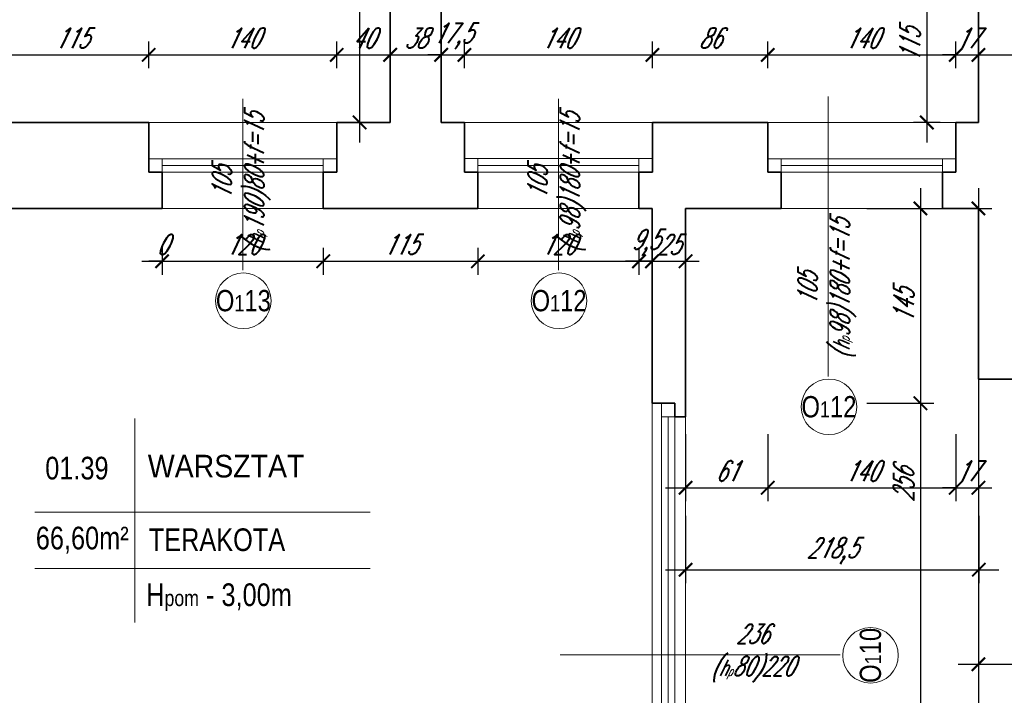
# Model space of a CAD drawing. Header units: millimetres. Extents: x 402 to 79005, y -7782 to 89952.
# Tile 224 of 256: x 23398 to 24131, y 38153 to 38656. Entities that reach past the tile are written whole.
import ezdxf

# ---------------------------------------------------------------- set-up
doc = ezdxf.new("R2010")
doc.units = ezdxf.units.MM
doc.header["$LTSCALE"] = 10
doc.layers.get('0').update_dxf_attribs({"lineweight": 0})
doc.layers.get('Defpoints').update_dxf_attribs({"color": 253})
for name, color, linetype, lineweight in [('01 parter - ściany', 253, 'Continuous', 35), ('03-01_okna', 253, 'Continuous', 15), ('04-1_widok', 253, 'Continuous', 5), ('05-01_wymiary', 253, 'Continuous', 5), ('05-03_opis', 253, 'Continuous', 5)]:
    doc.layers.add(name, color=color, linetype=linetype, lineweight=lineweight)
doc.styles.add('ariel', font='ARIAL.TTF', dxfattribs={"width": 0.8})
doc.styles.add('ariel_wym', font='simplex.shx', dxfattribs={"width": 0.65, "oblique": 25})
doc.dimstyles.new('ariel 50', dxfattribs={"dimtxt": 15, "dimasz": 10, "dimexe": 10, "dimexo": 0, "dimgap": 5, "dimtad": 1, "dimdec": 1, "dimrnd": 0.5, "dimtxsty": 'ariel_wym', "dimblk": 'ARCHTICK', "dimcen": 2.5, "dimdle": 15, "dimazin": 0, "dimtfac": 1, "dimtdec": 1, "dimtix": 1, "dimtmove": 0, "dimatfit": 3, "dimldrblk": 'DOT', "dimfxl": 0, "dimarcsym": 0})
doc.dimstyles.new('ariel 50 wnętrze', dxfattribs={"dimtxt": 15, "dimasz": 10, "dimexe": 10, "dimexo": 0, "dimgap": 5, "dimtad": 1, "dimdec": 1, "dimrnd": 0.5, "dimtxsty": 'ariel_wym', "dimblk": 'ARCHTICK', "dimcen": 2.5, "dimdle": 15, "dimazin": 0, "dimtfac": 1, "dimtdec": 1, "dimtix": 1, "dimtmove": 0, "dimatfit": 3, "dimldrblk": 'DOT', "dimfxl": 0, "dimarcsym": 0})

# ---------------------------------------------------------------- blocks, each defined once
blk = doc.blocks.new('_ArchTick')
at = {"color": 0, "linetype": 'ByBlock', "const_width": 0.15}
blk.add_lwpolyline([(-0.5, -0.5), (0.5, 0.5)], dxfattribs=at)
blk = doc.blocks.new('*D191')
at = {"layer": '05-01_wymiary', "color": 0, "lineweight": -2}
for p, q in [((24068.53, 38530.05), (24068.53, 38355.01)), ((24028.53, 38515.05), (24078.53, 38515.05)), ((24028.53, 38370.01), (24078.53, 38370.01))]:
    blk.add_line(p, q, dxfattribs=at)
at = {"layer": 'Defpoints', "color": 0}
for p in [(23893.65, 38515.05), (23868.65, 38370.01), (24068.53, 38370.01)]:
    blk.add_point(p, dxfattribs=at)
at = {"layer": '05-01_wymiary', "color": 0, "lineweight": -2, "xscale": 10, "yscale": 10, "zscale": 10}
for p, rotation in [((24068.53, 38515.05), 90), ((24068.53, 38370.01), 270)]:
    blk.add_blockref('_ArchTick', p, dxfattribs=dict(at, rotation=rotation))
at = {"layer": '05-01_wymiary', "color": 0, "insert": (24056.03, 38442.53), "char_height": 15, "attachment_point": 5, "rotation": 90, "style": 'ariel_wym'}
blk.add_mtext('145', dxfattribs=at)
blk = doc.blocks.new('_Dot')
at = {"color": 0, "linetype": 'ByBlock', "lineweight": -2}
blk.add_line((-0.5, 0), (-1, 0), dxfattribs=at)
at = {"color": 0, "linetype": 'ByBlock', "const_width": 0.5}
blk.add_lwpolyline([(-0.25, 0, 1), (0.25, 0, 1)], format="xyb", close=True, dxfattribs=at)
blk = doc.blocks.new('*D192')
at = {"layer": '05-01_wymiary', "color": 0, "lineweight": -2}
for p, q in [((24068.53, 38385.01), (24068.53, 38099.11)), ((24028.53, 38370.01), (24078.53, 38370.01)), ((24028.53, 38114.11), (24078.53, 38114.11))]:
    blk.add_line(p, q, dxfattribs=at)
at = {"layer": 'Defpoints', "color": 0}
for p in [(23868.65, 38370.01), (23868.68, 38114.11), (24068.53, 38114.11)]:
    blk.add_point(p, dxfattribs=at)
at = {"layer": '05-01_wymiary', "color": 0, "lineweight": -2, "xscale": 10, "yscale": 10, "zscale": 10}
for p, rotation in [((24068.53, 38370.01), 90), ((24068.53, 38114.11), 270)]:
    blk.add_blockref('_ArchTick', p, dxfattribs=dict(at, rotation=rotation))
at = {"layer": '05-01_wymiary', "color": 0, "insert": (24056.03, 38309.23), "char_height": 15, "attachment_point": 5, "rotation": 90, "style": 'ariel_wym'}
blk.add_mtext('256', dxfattribs=at)
blk = doc.blocks.new('*D199')
at = {"layer": '05-01_wymiary', "color": 0, "lineweight": -2}
for p, q in [((24111.69, 38530.05), (24111.69, 37731.34)), ((24071.69, 38515.05), (24121.69, 38515.05)), ((24071.69, 37746.34), (24121.69, 37746.34))]:
    blk.add_line(p, q, dxfattribs=at)
at = {"layer": 'Defpoints', "color": 0}
for p in [(23873.33, 38515.05), (23873.33, 37746.34), (24111.69, 37746.34)]:
    blk.add_point(p, dxfattribs=at)
at = {"layer": '05-01_wymiary', "color": 0, "lineweight": -2, "xscale": 10, "yscale": 10, "zscale": 10}
for p, rotation in [((24111.69, 38515.05), 90), ((24111.69, 37746.34), 270)]:
    blk.add_blockref('_ArchTick', p, dxfattribs=dict(at, rotation=rotation))
at = {"layer": '05-01_wymiary', "color": 0, "insert": (24097.76, 37969.82), "char_height": 15, "attachment_point": 5, "rotation": 90, "style": 'ariel_wym'}
blk.add_mtext('768,5', dxfattribs=at)
blk = doc.blocks.new('*D202')
at = {"layer": '05-01_wymiary', "color": 0, "lineweight": -2}
for p, q in [((24111.69, 38215.76), (24111.69, 38165.76)), ((24237.83, 38215.76), (24237.83, 38165.76)), ((24096.69, 38175.76), (24252.83, 38175.76))]:
    blk.add_line(p, q, dxfattribs=at)
at = {"layer": 'Defpoints', "color": 0}
for p in [(24237.83, 38438.91), (24111.69, 38387.89), (24237.83, 38175.76)]:
    blk.add_point(p, dxfattribs=at)
at = {"layer": '05-01_wymiary', "color": 0, "lineweight": -2, "xscale": 10, "yscale": 10, "zscale": 10, "rotation": 180}
blk.add_blockref('_ArchTick', (24111.69, 38175.76), dxfattribs=at)
at = {"layer": '05-01_wymiary', "color": 0, "lineweight": -2, "xscale": 10, "yscale": 10, "zscale": 10}
blk.add_blockref('_ArchTick', (24237.83, 38175.76), dxfattribs=at)
at = {"layer": '05-01_wymiary', "color": 0, "insert": (24174.76, 38188.26), "char_height": 15, "attachment_point": 5, "style": 'ariel_wym'}
blk.add_mtext('126', dxfattribs=at)
blk = doc.blocks.new('*D661')
at = {"layer": '05-01_wymiary', "color": 0, "lineweight": -2}
for p, q in [((24111.69, 38165.76), (24111.69, 38115.76)), ((24175.83, 38165.76), (24175.83, 38115.76)), ((24096.69, 38125.76), (24190.83, 38125.76))]:
    blk.add_line(p, q, dxfattribs=at)
at = {"layer": 'Defpoints', "color": 0}
for p in [(24175.83, 38438.91), (24111.69, 38387.89), (24175.83, 38125.76)]:
    blk.add_point(p, dxfattribs=at)
at = {"layer": '05-01_wymiary', "color": 0, "lineweight": -2, "xscale": 10, "yscale": 10, "zscale": 10, "rotation": 180}
blk.add_blockref('_ArchTick', (24111.69, 38125.76), dxfattribs=at)
at = {"layer": '05-01_wymiary', "color": 0, "lineweight": -2, "xscale": 10, "yscale": 10, "zscale": 10}
blk.add_blockref('_ArchTick', (24175.83, 38125.76), dxfattribs=at)
at = {"layer": '05-01_wymiary', "color": 0, "insert": (24143.76, 38138.26), "char_height": 15, "attachment_point": 5, "style": 'ariel_wym'}
blk.add_mtext('64', dxfattribs=at)
blk = doc.blocks.new('*D667')
at = {"layer": '05-01_wymiary', "color": 0, "lineweight": -2}
for p, q in [((24111.69, 38115.76), (24111.69, 38065.76)), ((25741.83, 38115.76), (25741.83, 38065.76)), ((25756.83, 38075.76), (24096.69, 38075.76))]:
    blk.add_line(p, q, dxfattribs=at)
at = {"layer": 'Defpoints', "color": 0}
for p in [(24111.69, 38388.04), (25741.83, 38388.04), (24111.69, 38075.76)]:
    blk.add_point(p, dxfattribs=at)
at = {"layer": '05-01_wymiary', "color": 0, "lineweight": -2, "xscale": 10, "yscale": 10, "zscale": 10, "rotation": 180}
blk.add_blockref('_ArchTick', (24111.69, 38075.76), dxfattribs=at)
at = {"layer": '05-01_wymiary', "color": 0, "lineweight": -2, "xscale": 10, "yscale": 10, "zscale": 10}
blk.add_blockref('_ArchTick', (25741.83, 38075.76), dxfattribs=at)
at = {"layer": '05-01_wymiary', "color": 0, "insert": (24926.76, 38088.26), "char_height": 15, "attachment_point": 5, "style": 'ariel_wym'}
blk.add_mtext('1630', dxfattribs=at)
blk = doc.blocks.new('*D682')
at = {"layer": '05-01_wymiary', "color": 0, "lineweight": -2}
for p, q in [((23893.65, 38347.12), (23893.65, 38297.12)), ((23954.83, 38347.12), (23954.83, 38297.12)), ((23878.65, 38307.12), (23969.83, 38307.12))]:
    blk.add_line(p, q, dxfattribs=at)
at = {"layer": 'Defpoints', "color": 0}
for p in [(23954.83, 38579.06), (23893.65, 38515.05), (23954.83, 38307.12)]:
    blk.add_point(p, dxfattribs=at)
at = {"layer": '05-01_wymiary', "color": 0, "lineweight": -2, "xscale": 10, "yscale": 10, "zscale": 10, "rotation": 180}
blk.add_blockref('_ArchTick', (23893.65, 38307.12), dxfattribs=at)
at = {"layer": '05-01_wymiary', "color": 0, "lineweight": -2, "xscale": 10, "yscale": 10, "zscale": 10}
blk.add_blockref('_ArchTick', (23954.83, 38307.12), dxfattribs=at)
at = {"layer": '05-01_wymiary', "color": 0, "insert": (23924.24, 38319.62), "char_height": 15, "attachment_point": 5, "style": 'ariel_wym'}
blk.add_mtext('61', dxfattribs=at)
blk = doc.blocks.new('*D683')
at = {"layer": '05-01_wymiary', "color": 0, "lineweight": -2}
for p, q in [((23954.83, 38347.12), (23954.83, 38297.12)), ((24094.83, 38347.12), (24094.83, 38297.12)), ((23939.83, 38307.12), (24109.83, 38307.12))]:
    blk.add_line(p, q, dxfattribs=at)
at = {"layer": 'Defpoints', "color": 0}
for p in [(23954.83, 38579.06), (24094.83, 38579.05), (24094.83, 38307.12)]:
    blk.add_point(p, dxfattribs=at)
at = {"layer": '05-01_wymiary', "color": 0, "lineweight": -2, "xscale": 10, "yscale": 10, "zscale": 10, "rotation": 180}
blk.add_blockref('_ArchTick', (23954.83, 38307.12), dxfattribs=at)
at = {"layer": '05-01_wymiary', "color": 0, "lineweight": -2, "xscale": 10, "yscale": 10, "zscale": 10}
blk.add_blockref('_ArchTick', (24094.83, 38307.12), dxfattribs=at)
at = {"layer": '05-01_wymiary', "color": 0, "insert": (24024.83, 38319.62), "char_height": 15, "attachment_point": 5, "style": 'ariel_wym'}
blk.add_mtext('140', dxfattribs=at)
blk = doc.blocks.new('*D684')
at = {"layer": '05-01_wymiary', "color": 0, "lineweight": -2}
for p, q in [((24094.83, 38347.12), (24094.83, 38297.12)), ((24111.69, 38347.12), (24111.69, 38297.12)), ((24094.83, 38307.12), (24084.83, 38307.12)), ((24094.83, 38307.12), (24111.69, 38307.12)), ((24111.69, 38307.12), (24121.69, 38307.12))]:
    blk.add_line(p, q, dxfattribs=at)
at = {"layer": 'Defpoints', "color": 0}
for p in [(24094.83, 38579.05), (24111.69, 38388.04), (24111.69, 38307.12)]:
    blk.add_point(p, dxfattribs=at)
at = {"layer": '05-01_wymiary', "color": 0, "lineweight": -2, "xscale": 10, "yscale": 10, "zscale": 10}
blk.add_blockref('_ArchTick', (24094.83, 38307.12), dxfattribs=at)
at = {"layer": '05-01_wymiary', "color": 0, "lineweight": -2, "xscale": 10, "yscale": 10, "zscale": 10, "rotation": 180}
blk.add_blockref('_ArchTick', (24111.69, 38307.12), dxfattribs=at)
at = {"layer": '05-01_wymiary', "color": 0, "insert": (24103.26, 38319.62), "char_height": 15, "attachment_point": 5, "style": 'ariel_wym'}
blk.add_mtext('17', dxfattribs=at)
blk = doc.blocks.new('*D685')
at = {"layer": '05-01_wymiary', "color": 0, "lineweight": -2}
for p, q in [((23893.65, 38286.15), (23893.65, 38236.15)), ((24112.01, 38286.15), (24112.01, 38236.15)), ((23878.65, 38246.15), (24127.01, 38246.15))]:
    blk.add_line(p, q, dxfattribs=at)
at = {"layer": 'Defpoints', "color": 0}
for p in [(23893.65, 38515.05), (24112.01, 38510.05), (24112.01, 38246.15)]:
    blk.add_point(p, dxfattribs=at)
at = {"layer": '05-01_wymiary', "color": 0, "lineweight": -2, "xscale": 10, "yscale": 10, "zscale": 10, "rotation": 180}
blk.add_blockref('_ArchTick', (23893.65, 38246.15), dxfattribs=at)
at = {"layer": '05-01_wymiary', "color": 0, "lineweight": -2, "xscale": 10, "yscale": 10, "zscale": 10}
blk.add_blockref('_ArchTick', (24112.01, 38246.15), dxfattribs=at)
at = {"layer": '05-01_wymiary', "color": 0, "insert": (24002.83, 38260.08), "char_height": 15, "attachment_point": 5, "style": 'ariel_wym'}
blk.add_mtext('218,5', dxfattribs=at)
blk = doc.blocks.new('*D725')
at = {"layer": '05-01_wymiary', "color": 0, "lineweight": -2}
for p, q in [((24073.24, 38708.91), (24073.24, 38564.05)), ((24083.24, 38693.91), (24063.24, 38693.91)), ((24083.24, 38579.05), (24063.24, 38579.05))]:
    blk.add_line(p, q, dxfattribs=at)
at = {"layer": 'Defpoints', "color": 0}
for p in [(24111.69, 38693.91), (24073.24, 38579.05), (24111.69, 38579.05)]:
    blk.add_point(p, dxfattribs=at)
at = {"layer": '05-01_wymiary', "color": 0, "lineweight": -2, "xscale": 10, "yscale": 10, "zscale": 10}
for p, rotation in [((24073.24, 38693.91), 90), ((24073.24, 38579.05), 270)]:
    blk.add_blockref('_ArchTick', p, dxfattribs=dict(at, rotation=rotation))
at = {"layer": '05-01_wymiary', "color": 0, "insert": (24060.74, 38636.48), "char_height": 15, "attachment_point": 5, "rotation": 90, "style": 'ariel_wym'}
blk.add_mtext('115', dxfattribs=at)
blk = doc.blocks.new('*D780')
at = {"layer": '05-01_wymiary', "color": 0, "lineweight": -2}
for p, q in [((23650.93, 38954.05), (23650.93, 38564.07)), ((23660.93, 38939.05), (23640.93, 38939.05)), ((23660.93, 38579.07), (23640.93, 38579.07))]:
    blk.add_line(p, q, dxfattribs=at)
at = {"layer": 'Defpoints', "color": 0}
for p in [(23673.69, 38939.05), (23650.93, 38579.07), (23673.69, 38579.07)]:
    blk.add_point(p, dxfattribs=at)
at = {"layer": '05-01_wymiary', "color": 0, "lineweight": -2, "xscale": 10, "yscale": 10, "zscale": 10}
for p, rotation in [((23650.93, 38939.05), 90), ((23650.93, 38579.07), 270)]:
    blk.add_blockref('_ArchTick', p, dxfattribs=dict(at, rotation=rotation))
at = {"layer": '05-01_wymiary', "color": 0, "insert": (23638.43, 38759.06), "char_height": 15, "attachment_point": 5, "rotation": 90, "style": 'ariel_wym'}
blk.add_mtext('360', dxfattribs=at)
blk = doc.blocks.new('*D784')
at = {"layer": '05-01_wymiary', "color": 0, "lineweight": -2}
for p, q in [((23379.08, 38619.36), (23379.08, 38639.36)), ((23493.87, 38619.36), (23493.87, 38639.36)), ((23364.08, 38629.36), (23508.87, 38629.36))]:
    blk.add_line(p, q, dxfattribs=at)
at = {"layer": 'Defpoints', "color": 0}
for p in [(23493.87, 38629.36), (23379.08, 38579.09), (23493.87, 38579.09)]:
    blk.add_point(p, dxfattribs=at)
at = {"layer": '05-01_wymiary', "color": 0, "lineweight": -2, "xscale": 10, "yscale": 10, "zscale": 10, "rotation": 180}
blk.add_blockref('_ArchTick', (23379.08, 38629.36), dxfattribs=at)
at = {"layer": '05-01_wymiary', "color": 0, "lineweight": -2, "xscale": 10, "yscale": 10, "zscale": 10}
blk.add_blockref('_ArchTick', (23493.87, 38629.36), dxfattribs=at)
at = {"layer": '05-01_wymiary', "color": 0, "insert": (23436.48, 38641.86), "char_height": 15, "attachment_point": 5, "style": 'ariel_wym'}
blk.add_mtext('115', dxfattribs=at)
blk = doc.blocks.new('*D785')
at = {"layer": '05-01_wymiary', "color": 0, "lineweight": -2}
for p, q in [((23493.87, 38619.36), (23493.87, 38639.36)), ((23633.87, 38619.36), (23633.87, 38639.36)), ((23478.87, 38629.36), (23648.87, 38629.36))]:
    blk.add_line(p, q, dxfattribs=at)
at = {"layer": 'Defpoints', "color": 0}
for p in [(23633.87, 38629.36), (23493.87, 38579.09), (23633.87, 38579.07)]:
    blk.add_point(p, dxfattribs=at)
at = {"layer": '05-01_wymiary', "color": 0, "lineweight": -2, "xscale": 10, "yscale": 10, "zscale": 10, "rotation": 180}
blk.add_blockref('_ArchTick', (23493.87, 38629.36), dxfattribs=at)
at = {"layer": '05-01_wymiary', "color": 0, "lineweight": -2, "xscale": 10, "yscale": 10, "zscale": 10}
blk.add_blockref('_ArchTick', (23633.87, 38629.36), dxfattribs=at)
at = {"layer": '05-01_wymiary', "color": 0, "insert": (23563.87, 38641.86), "char_height": 15, "attachment_point": 5, "style": 'ariel_wym'}
blk.add_mtext('140', dxfattribs=at)
blk = doc.blocks.new('*D786')
at = {"layer": '05-01_wymiary', "color": 0, "lineweight": -2}
for p, q in [((23633.87, 38619.36), (23633.87, 38639.36)), ((23673.69, 38619.36), (23673.69, 38639.36)), ((23618.87, 38629.36), (23688.69, 38629.36))]:
    blk.add_line(p, q, dxfattribs=at)
at = {"layer": 'Defpoints', "color": 0}
for p in [(23673.69, 38629.36), (23633.87, 38579.07), (23673.69, 38579.05)]:
    blk.add_point(p, dxfattribs=at)
at = {"layer": '05-01_wymiary', "color": 0, "lineweight": -2, "xscale": 10, "yscale": 10, "zscale": 10, "rotation": 180}
blk.add_blockref('_ArchTick', (23633.87, 38629.36), dxfattribs=at)
at = {"layer": '05-01_wymiary', "color": 0, "lineweight": -2, "xscale": 10, "yscale": 10, "zscale": 10}
blk.add_blockref('_ArchTick', (23673.69, 38629.36), dxfattribs=at)
at = {"layer": '05-01_wymiary', "color": 0, "insert": (23653.78, 38641.86), "char_height": 15, "attachment_point": 5, "style": 'ariel_wym'}
blk.add_mtext('40', dxfattribs=at)
blk = doc.blocks.new('*D787')
at = {"layer": '05-01_wymiary', "color": 0, "lineweight": -2}
for p, q in [((23673.69, 38619.36), (23673.69, 38639.36)), ((23711.69, 38619.36), (23711.69, 38639.36)), ((23658.69, 38629.36), (23726.69, 38629.36))]:
    blk.add_line(p, q, dxfattribs=at)
at = {"layer": 'Defpoints', "color": 0}
for p in [(23711.69, 38629.36), (23673.69, 38579.05), (23711.69, 38579.05)]:
    blk.add_point(p, dxfattribs=at)
at = {"layer": '05-01_wymiary', "color": 0, "lineweight": -2, "xscale": 10, "yscale": 10, "zscale": 10, "rotation": 180}
blk.add_blockref('_ArchTick', (23673.69, 38629.36), dxfattribs=at)
at = {"layer": '05-01_wymiary', "color": 0, "lineweight": -2, "xscale": 10, "yscale": 10, "zscale": 10}
blk.add_blockref('_ArchTick', (23711.69, 38629.36), dxfattribs=at)
at = {"layer": '05-01_wymiary', "color": 0, "insert": (23692.69, 38641.86), "char_height": 15, "attachment_point": 5, "style": 'ariel_wym'}
blk.add_mtext('38', dxfattribs=at)
blk = doc.blocks.new('*D788')
at = {"layer": '05-01_wymiary', "color": 0, "lineweight": -2}
for p, q in [((23711.69, 38619.36), (23711.69, 38639.36)), ((23728.94, 38619.36), (23728.94, 38639.36)), ((23711.69, 38629.36), (23701.69, 38629.36)), ((23711.69, 38629.36), (23728.94, 38629.36)), ((23728.94, 38629.36), (23738.94, 38629.36))]:
    blk.add_line(p, q, dxfattribs=at)
at = {"layer": 'Defpoints', "color": 0}
for p in [(23728.94, 38629.36), (23711.69, 38579.05), (23728.94, 38579.05)]:
    blk.add_point(p, dxfattribs=at)
at = {"layer": '05-01_wymiary', "color": 0, "lineweight": -2, "xscale": 10, "yscale": 10, "zscale": 10}
blk.add_blockref('_ArchTick', (23711.69, 38629.36), dxfattribs=at)
at = {"layer": '05-01_wymiary', "color": 0, "lineweight": -2, "xscale": 10, "yscale": 10, "zscale": 10, "rotation": 180}
blk.add_blockref('_ArchTick', (23728.94, 38629.36), dxfattribs=at)
at = {"layer": '05-01_wymiary', "color": 0, "insert": (23720.31, 38643.29), "char_height": 15, "attachment_point": 5, "style": 'ariel_wym'}
blk.add_mtext('17,5', dxfattribs=at)
blk = doc.blocks.new('*D789')
at = {"layer": '05-01_wymiary', "color": 0, "lineweight": -2}
for p, q in [((23728.94, 38619.36), (23728.94, 38639.36)), ((23868.94, 38619.36), (23868.94, 38639.36)), ((23713.94, 38629.36), (23883.94, 38629.36))]:
    blk.add_line(p, q, dxfattribs=at)
at = {"layer": 'Defpoints', "color": 0}
for p in [(23868.94, 38629.36), (23728.94, 38579.05), (23868.94, 38579.05)]:
    blk.add_point(p, dxfattribs=at)
at = {"layer": '05-01_wymiary', "color": 0, "lineweight": -2, "xscale": 10, "yscale": 10, "zscale": 10, "rotation": 180}
blk.add_blockref('_ArchTick', (23728.94, 38629.36), dxfattribs=at)
at = {"layer": '05-01_wymiary', "color": 0, "lineweight": -2, "xscale": 10, "yscale": 10, "zscale": 10}
blk.add_blockref('_ArchTick', (23868.94, 38629.36), dxfattribs=at)
at = {"layer": '05-01_wymiary', "color": 0, "insert": (23798.94, 38641.86), "char_height": 15, "attachment_point": 5, "style": 'ariel_wym'}
blk.add_mtext('140', dxfattribs=at)
blk = doc.blocks.new('*D790')
at = {"layer": '05-01_wymiary', "color": 0, "lineweight": -2}
for p, q in [((23868.94, 38619.36), (23868.94, 38639.36)), ((23954.83, 38619.36), (23954.83, 38639.36)), ((23853.94, 38629.36), (23969.83, 38629.36))]:
    blk.add_line(p, q, dxfattribs=at)
at = {"layer": 'Defpoints', "color": 0}
for p in [(23954.83, 38629.36), (23868.94, 38579.05), (23954.83, 38579.05)]:
    blk.add_point(p, dxfattribs=at)
at = {"layer": '05-01_wymiary', "color": 0, "lineweight": -2, "xscale": 10, "yscale": 10, "zscale": 10, "rotation": 180}
blk.add_blockref('_ArchTick', (23868.94, 38629.36), dxfattribs=at)
at = {"layer": '05-01_wymiary', "color": 0, "lineweight": -2, "xscale": 10, "yscale": 10, "zscale": 10}
blk.add_blockref('_ArchTick', (23954.83, 38629.36), dxfattribs=at)
at = {"layer": '05-01_wymiary', "color": 0, "insert": (23911.89, 38641.86), "char_height": 15, "attachment_point": 5, "style": 'ariel_wym'}
blk.add_mtext('86', dxfattribs=at)
blk = doc.blocks.new('*D791')
at = {"layer": '05-01_wymiary', "color": 0, "lineweight": -2}
for p, q in [((23954.83, 38619.36), (23954.83, 38639.36)), ((24094.83, 38619.36), (24094.83, 38639.36)), ((23939.83, 38629.36), (24109.83, 38629.36))]:
    blk.add_line(p, q, dxfattribs=at)
at = {"layer": 'Defpoints', "color": 0}
for p in [(24094.83, 38629.36), (23954.83, 38579.05), (24094.83, 38579.05)]:
    blk.add_point(p, dxfattribs=at)
at = {"layer": '05-01_wymiary', "color": 0, "lineweight": -2, "xscale": 10, "yscale": 10, "zscale": 10, "rotation": 180}
blk.add_blockref('_ArchTick', (23954.83, 38629.36), dxfattribs=at)
at = {"layer": '05-01_wymiary', "color": 0, "lineweight": -2, "xscale": 10, "yscale": 10, "zscale": 10}
blk.add_blockref('_ArchTick', (24094.83, 38629.36), dxfattribs=at)
at = {"layer": '05-01_wymiary', "color": 0, "insert": (24024.83, 38641.86), "char_height": 15, "attachment_point": 5, "style": 'ariel_wym'}
blk.add_mtext('140', dxfattribs=at)
blk = doc.blocks.new('*D792')
at = {"layer": '05-01_wymiary', "color": 0, "lineweight": -2}
for p, q in [((24094.83, 38619.36), (24094.83, 38639.36)), ((24111.69, 38619.36), (24111.69, 38639.36)), ((24094.83, 38629.36), (24084.83, 38629.36)), ((24094.83, 38629.36), (24111.69, 38629.36)), ((24111.69, 38629.36), (24121.69, 38629.36))]:
    blk.add_line(p, q, dxfattribs=at)
at = {"layer": 'Defpoints', "color": 0}
for p in [(24111.69, 38629.36), (24094.83, 38579.05), (24111.69, 38579.05)]:
    blk.add_point(p, dxfattribs=at)
at = {"layer": '05-01_wymiary', "color": 0, "lineweight": -2, "xscale": 10, "yscale": 10, "zscale": 10}
blk.add_blockref('_ArchTick', (24094.83, 38629.36), dxfattribs=at)
at = {"layer": '05-01_wymiary', "color": 0, "lineweight": -2, "xscale": 10, "yscale": 10, "zscale": 10, "rotation": 180}
blk.add_blockref('_ArchTick', (24111.69, 38629.36), dxfattribs=at)
at = {"layer": '05-01_wymiary', "color": 0, "insert": (24103.26, 38641.86), "char_height": 15, "attachment_point": 5, "style": 'ariel_wym'}
blk.add_mtext('17', dxfattribs=at)
blk = doc.blocks.new('*D793')
at = {"layer": '05-01_wymiary', "color": 0, "lineweight": -2}
for p, q in [((24111.69, 38619.36), (24111.69, 38639.36)), ((24175.83, 38619.36), (24175.83, 38639.36)), ((24096.69, 38629.36), (24190.83, 38629.36))]:
    blk.add_line(p, q, dxfattribs=at)
at = {"layer": 'Defpoints', "color": 0}
for p in [(24175.83, 38629.36), (24111.69, 38579.05), (24175.83, 38438.91)]:
    blk.add_point(p, dxfattribs=at)
at = {"layer": '05-01_wymiary', "color": 0, "lineweight": -2, "xscale": 10, "yscale": 10, "zscale": 10, "rotation": 180}
blk.add_blockref('_ArchTick', (24111.69, 38629.36), dxfattribs=at)
at = {"layer": '05-01_wymiary', "color": 0, "lineweight": -2, "xscale": 10, "yscale": 10, "zscale": 10}
blk.add_blockref('_ArchTick', (24175.83, 38629.36), dxfattribs=at)
at = {"layer": '05-01_wymiary', "color": 0, "insert": (24143.76, 38641.86), "char_height": 15, "attachment_point": 5, "style": 'ariel_wym'}
blk.add_mtext('64', dxfattribs=at)
blk = doc.blocks.new('*D796')
at = {"layer": '05-01_wymiary', "color": 0, "lineweight": -2}
for p, q in [((23503.87, 38485.71), (23503.87, 38465.71)), ((23503.87, 38485.71), (23503.87, 38465.71)), ((23503.87, 38475.71), (23493.87, 38475.71)), ((23503.87, 38475.71), (23503.87, 38475.71)), ((23503.87, 38475.71), (23513.87, 38475.71))]:
    blk.add_line(p, q, dxfattribs=at)
at = {"layer": 'Defpoints', "color": 0}
for p in [(23503.87, 38515.05), (23503.87, 38515.05), (23503.87, 38475.71)]:
    blk.add_point(p, dxfattribs=at)
at = {"layer": '05-01_wymiary', "color": 0, "lineweight": -2, "xscale": 10, "yscale": 10, "zscale": 10}
blk.add_blockref('_ArchTick', (23503.87, 38475.71), dxfattribs=at)
at = {"layer": '05-01_wymiary', "color": 0, "lineweight": -2, "xscale": 10, "yscale": 10, "zscale": 10, "rotation": 180}
blk.add_blockref('_ArchTick', (23503.87, 38475.71), dxfattribs=at)
at = {"layer": '05-01_wymiary', "color": 0, "insert": (23503.87, 38488.21), "char_height": 15, "attachment_point": 5, "style": 'ariel_wym'}
blk.add_mtext('0', dxfattribs=at)
blk = doc.blocks.new('*D797')
at = {"layer": '05-01_wymiary', "color": 0, "lineweight": -2}
for p, q in [((23503.87, 38485.71), (23503.87, 38465.71)), ((23623.87, 38485.71), (23623.87, 38465.71)), ((23488.87, 38475.71), (23638.87, 38475.71))]:
    blk.add_line(p, q, dxfattribs=at)
at = {"layer": 'Defpoints', "color": 0}
for p in [(23503.87, 38515.05), (23623.87, 38515.05), (23623.87, 38475.71)]:
    blk.add_point(p, dxfattribs=at)
at = {"layer": '05-01_wymiary', "color": 0, "lineweight": -2, "xscale": 10, "yscale": 10, "zscale": 10, "rotation": 180}
blk.add_blockref('_ArchTick', (23503.87, 38475.71), dxfattribs=at)
at = {"layer": '05-01_wymiary', "color": 0, "lineweight": -2, "xscale": 10, "yscale": 10, "zscale": 10}
blk.add_blockref('_ArchTick', (23623.87, 38475.71), dxfattribs=at)
at = {"layer": '05-01_wymiary', "color": 0, "insert": (23563.87, 38488.21), "char_height": 15, "attachment_point": 5, "style": 'ariel_wym'}
blk.add_mtext('120', dxfattribs=at)
blk = doc.blocks.new('*D798')
at = {"layer": '05-01_wymiary', "color": 0, "lineweight": -2}
for p, q in [((23623.87, 38485.71), (23623.87, 38465.71)), ((23738.94, 38485.71), (23738.94, 38465.71)), ((23608.87, 38475.71), (23753.94, 38475.71))]:
    blk.add_line(p, q, dxfattribs=at)
at = {"layer": 'Defpoints', "color": 0}
for p in [(23623.87, 38515.05), (23738.94, 38515.05), (23738.94, 38475.71)]:
    blk.add_point(p, dxfattribs=at)
at = {"layer": '05-01_wymiary', "color": 0, "lineweight": -2, "xscale": 10, "yscale": 10, "zscale": 10, "rotation": 180}
blk.add_blockref('_ArchTick', (23623.87, 38475.71), dxfattribs=at)
at = {"layer": '05-01_wymiary', "color": 0, "lineweight": -2, "xscale": 10, "yscale": 10, "zscale": 10}
blk.add_blockref('_ArchTick', (23738.94, 38475.71), dxfattribs=at)
at = {"layer": '05-01_wymiary', "color": 0, "insert": (23681.41, 38488.21), "char_height": 15, "attachment_point": 5, "style": 'ariel_wym'}
blk.add_mtext('115', dxfattribs=at)
blk = doc.blocks.new('*D799')
at = {"layer": '05-01_wymiary', "color": 0, "lineweight": -2}
for p, q in [((23738.94, 38485.71), (23738.94, 38465.71)), ((23858.94, 38485.71), (23858.94, 38465.71)), ((23723.94, 38475.71), (23873.94, 38475.71))]:
    blk.add_line(p, q, dxfattribs=at)
at = {"layer": 'Defpoints', "color": 0}
for p in [(23738.94, 38515.05), (23858.94, 38515.05), (23858.94, 38475.71)]:
    blk.add_point(p, dxfattribs=at)
at = {"layer": '05-01_wymiary', "color": 0, "lineweight": -2, "xscale": 10, "yscale": 10, "zscale": 10, "rotation": 180}
blk.add_blockref('_ArchTick', (23738.94, 38475.71), dxfattribs=at)
at = {"layer": '05-01_wymiary', "color": 0, "lineweight": -2, "xscale": 10, "yscale": 10, "zscale": 10}
blk.add_blockref('_ArchTick', (23858.94, 38475.71), dxfattribs=at)
at = {"layer": '05-01_wymiary', "color": 0, "insert": (23798.94, 38488.21), "char_height": 15, "attachment_point": 5, "style": 'ariel_wym'}
blk.add_mtext('120', dxfattribs=at)
blk = doc.blocks.new('*D800')
at = {"layer": '05-01_wymiary', "color": 0, "lineweight": -2}
for p, q in [((23858.94, 38485.71), (23858.94, 38465.71)), ((23868.65, 38485.71), (23868.65, 38465.71)), ((23858.94, 38475.71), (23848.94, 38475.71)), ((23858.94, 38475.71), (23868.65, 38475.71)), ((23868.65, 38475.71), (23878.65, 38475.71))]:
    blk.add_line(p, q, dxfattribs=at)
at = {"layer": 'Defpoints', "color": 0}
for p in [(23858.94, 38515.05), (23868.65, 38515.05), (23868.65, 38475.71)]:
    blk.add_point(p, dxfattribs=at)
at = {"layer": '05-01_wymiary', "color": 0, "lineweight": -2, "xscale": 10, "yscale": 10, "zscale": 10}
blk.add_blockref('_ArchTick', (23858.94, 38475.71), dxfattribs=at)
at = {"layer": '05-01_wymiary', "color": 0, "lineweight": -2, "xscale": 10, "yscale": 10, "zscale": 10, "rotation": 180}
blk.add_blockref('_ArchTick', (23868.65, 38475.71), dxfattribs=at)
at = {"layer": '05-01_wymiary', "color": 0, "insert": (23863.8, 38489.64), "char_height": 15, "attachment_point": 5, "style": 'ariel_wym'}
blk.add_mtext('9,5', dxfattribs=at)
blk = doc.blocks.new('*D801')
at = {"layer": '05-01_wymiary', "color": 0, "lineweight": -2}
for p, q in [((23868.65, 38485.71), (23868.65, 38465.71)), ((23893.65, 38485.71), (23893.65, 38465.71)), ((23868.65, 38475.71), (23858.65, 38475.71)), ((23868.65, 38475.71), (23893.65, 38475.71)), ((23893.65, 38475.71), (23903.65, 38475.71))]:
    blk.add_line(p, q, dxfattribs=at)
at = {"layer": 'Defpoints', "color": 0}
for p in [(23868.65, 38515.05), (23893.65, 38515.05), (23893.65, 38475.71)]:
    blk.add_point(p, dxfattribs=at)
at = {"layer": '05-01_wymiary', "color": 0, "lineweight": -2, "xscale": 10, "yscale": 10, "zscale": 10}
blk.add_blockref('_ArchTick', (23868.65, 38475.71), dxfattribs=at)
at = {"layer": '05-01_wymiary', "color": 0, "lineweight": -2, "xscale": 10, "yscale": 10, "zscale": 10, "rotation": 180}
blk.add_blockref('_ArchTick', (23893.65, 38475.71), dxfattribs=at)
at = {"layer": '05-01_wymiary', "color": 0, "insert": (23881.15, 38488.21), "char_height": 15, "attachment_point": 5, "style": 'ariel_wym'}
blk.add_mtext('25', dxfattribs=at)

msp = doc.modelspace()

# ---------------------------------------------------------------- linework, layer by layer
at = {"layer": '01 parter - ściany'}
for p, q in [((23673.69, 38579.05), (23673.69, 38939.05)), ((23711.69, 38939.05), (23711.69, 38579.05)), ((24111.69, 38693.91), (24111.69, 38579.05)), ((23493.87, 38579.08), (23379.08, 38579.09)), ((23493.87, 38542.09), (23493.87, 38579.09)), ((23673.69, 38579.07), (23633.87, 38579.07)), ((23633.87, 38542.09), (23633.87, 38579.07)), ((23728.94, 38579.07), (23711.69, 38579.07)), ((23728.94, 38542.12), (23728.94, 38579.09)), ((23954.83, 38579.06), (23868.94, 38579.06)), ((23868.94, 38542.12), (23868.94, 38579.06)), ((23954.83, 38542.08), (23954.83, 38579.06)), ((24111.69, 38579.05), (24094.83, 38579.05)), ((24094.83, 38542.08), (24094.83, 38579.05)), ((23493.87, 38542.09), (23503.87, 38542.09)), ((23503.87, 38542.09), (23503.87, 38515.05)), ((23623.87, 38542.09), (23623.87, 38515.07)), ((23623.87, 38542.09), (23633.87, 38542.09)), ((23728.94, 38542.12), (23738.94, 38542.12)), ((23738.94, 38542.12), (23738.94, 38515.05)), ((23858.94, 38542.12), (23858.94, 38515.05)), ((23858.94, 38542.12), (23868.94, 38542.12)), ((23954.83, 38542.08), (23964.83, 38542.08)), ((23964.83, 38542.08), (23964.83, 38515.05)), ((24084.83, 38542.08), (24084.83, 38515.05)), ((24084.83, 38542.08), (24094.83, 38542.08)), ((23503.87, 38515.05), (23369.08, 38515.05)), ((23623.87, 38515.05), (23738.94, 38515.05)), ((23868.65, 38515.05), (23858.94, 38515.05)), ((23868.65, 38515.05), (23868.65, 38370.01)), ((23964.83, 38515.05), (23893.65, 38515.05)), ((23893.65, 38515.05), (23893.65, 38515.05)), ((23893.65, 38515.05), (23893.65, 38360.01)), ((24111.69, 38515.05), (24084.83, 38515.05)), ((24111.69, 38515.05), (24111.69, 38387.89)), ((24247.81, 38387.89), (24111.69, 38387.89)), ((23885.64, 38370.01), (23868.65, 38370.01)), ((23885.64, 38360.01), (23885.64, 38370.01)), ((23893.67, 38360.01), (23885.64, 38360.01))]:
    msp.add_line(p, q, dxfattribs=at)
at = {"layer": '03-01_okna', "linetype": 'Continuous', "lineweight": 0}
for p, q in [((23493.87, 38552.09), (23633.87, 38552.09)), ((23493.87, 38552.09), (23503.87, 38552.09)), ((23503.87, 38552.09), (23503.87, 38542.09)), ((23633.87, 38552.09), (23623.87, 38552.09)), ((23623.87, 38552.09), (23623.87, 38542.09)), ((23728.94, 38552.12), (23868.94, 38552.12)), ((23728.94, 38552.12), (23738.94, 38552.12)), ((23738.94, 38552.12), (23738.94, 38542.12)), ((23868.94, 38552.12), (23858.94, 38552.12)), ((23858.94, 38552.12), (23858.94, 38542.12)), ((23954.83, 38552.08), (24094.83, 38552.08)), ((23954.83, 38552.08), (23964.83, 38552.08)), ((23964.83, 38552.08), (23964.83, 38542.08)), ((24094.83, 38552.08), (24084.83, 38552.08)), ((24084.83, 38552.08), (24084.83, 38542.08)), ((23503.87, 38547.09), (23623.87, 38547.09)), ((23503.87, 38542.09), (23623.87, 38542.09)), ((23738.94, 38547.12), (23858.94, 38547.12)), ((23738.94, 38542.12), (23858.94, 38542.12)), ((23964.83, 38547.08), (24084.83, 38547.08)), ((23964.83, 38542.08), (24084.83, 38542.08)), ((23503.87, 38515.05), (23623.87, 38515.05)), ((23738.94, 38515.05), (23858.94, 38515.05)), ((23964.83, 38515.05), (24084.83, 38515.05)), ((23875.64, 38114.11), (23875.64, 38370.01)), ((23875.64, 38360.01), (23885.64, 38360.01)), ((23880.64, 38124.11), (23880.64, 38360.01)), ((23885.64, 38124.11), (23885.64, 38360.01)), ((23893.63, 38124.11), (23893.67, 38360.01))]:
    msp.add_line(p, q, dxfattribs=at)
at = {"layer": '04-1_widok'}
for p, q in [((23633.87, 38579.05), (23493.87, 38579.05)), ((23868.94, 38579.05), (23728.94, 38579.05)), ((24094.83, 38579.05), (23954.83, 38579.05)), ((23868.68, 38114.11), (23868.65, 38370.01))]:
    msp.add_line(p, q, dxfattribs=at)
at = {"layer": '05-01_wymiary'}
msp.add_line((24111.69, 38065.76), (24111.69, 38347.12), dxfattribs=at)
at = {"layer": '05-03_opis', "lineweight": 0}
for p, q in [((23563.87, 38596.66), (23563.87, 38469.01)), ((23798.94, 38596.66), (23798.94, 38469.01)), ((23999.89, 38598.44), (23999.89, 38390.04)), ((23800.26, 38182.88), (24008.66, 38182.88))]:
    msp.add_line(p, q, dxfattribs=at)
at = {"layer": '05-03_opis'}
for p, q in [((23483.6, 38358.62), (23483.6, 38206.82)), ((23409.21, 38288.97), (23658.85, 38288.97)), ((23409.21, 38246.95), (23658.85, 38246.95))]:
    msp.add_line(p, q, dxfattribs=at)
at = {"layer": '05-03_opis', "lineweight": 0}
for centre in [(23564.37, 38446.32), (23799.44, 38446.32), (24000.39, 38367.35), (24031.35, 38182.38)]:
    msp.add_circle(centre, 20.69, dxfattribs=at)

# ---------------------------------------------------------------- texts
at = {"layer": '05-03_opis', "lineweight": 0, "attachment_point": 5, "rotation": 90}
for s, insert, char_height, width, style in [('105\\P({\\H0.8333x;h\\H0.6x;p}190)80+f=15', (23562.79, 38534.16), 14.4, 62.6613, 'ariel_wym'), ('105\\P({\\H0.8333x;h\\H0.6x;p}98)180+f=15', (23797.86, 38534.16), 14.4, 62.6613, 'ariel_wym'), ('105\\P({\\H0.8333x;h\\H0.6x;p}98)180+f=15', (23998.81, 38455.19), 14.4, 62.6613, 'ariel_wym'), ('O{\\H0.7576x;1}10', (24031.35, 38182.38), 15.84, 75.1935, 'ariel')]:
    msp.add_mtext(s, dxfattribs=dict(at, insert=insert, char_height=char_height, width=width, style=style))
at = {"layer": '05-03_opis', "lineweight": 0, "attachment_point": 5}
for s, insert, char_height, width, style in [('O{\\H0.7576x;1}13', (23564.37, 38446.32), 15.84, 75.1935, 'ariel'), ('O{\\H0.7576x;1}12', (23799.44, 38446.32), 15.84, 75.1935, 'ariel'), ('O{\\H0.7576x;1}12', (24000.39, 38367.35), 15.84, 75.1935, 'ariel'), ('236\\P({\\H0.8333x;h\\H0.6x;p}80)220', (23943.5, 38183.96), 14.4, 62.6613, 'ariel_wym')]:
    msp.add_mtext(s, dxfattribs=dict(at, insert=insert, char_height=char_height, width=width, style=style))
at = {"layer": '05-03_opis', "style": 'ariel'}
for s, insert, char_height, width, attachment_point in [('{\\fArial|b0|i0|c238|p34;01.39}', (23440.43, 38321.66), 16.8648, 78.4171, 5), ('\\W0.9;{\\fArial|b0|i0|c238|p34;WARSZTAT}', (23493.23, 38323.12), 16.8648, 337.5404, 4), ('{\\fArial|b0|i0|c238|p34;66,60m²}', (23444.39, 38268.16), 16.8648, 78.4171, 5), ('TERAKOTA', (23493.92, 38268.35), 16.865, 232.4081, 4), ('{\\fArial|b0|i0|c238|p34; H\\H0.7x;pom\\H1.429x; - 3,00m}', (23486.81, 38225.74), 16.8648, 232.4081, 4)]:
    msp.add_mtext(s, dxfattribs=dict(at, insert=insert, char_height=char_height, width=width, attachment_point=attachment_point))

# ---------------------------------------------------------------- dimensions: what is measured, and where the dimension line sits
at = {"layer": '05-01_wymiary'}
for base, p1, p2, picture, middle in [((23650.93, 38579.07), (23673.69, 38939.05), (23673.69, 38579.07), '*D780', (23638.43, 38759.06)), ((24073.24, 38579.05), (24111.69, 38693.91), (24111.69, 38579.05), '*D725', (24060.74, 38636.48))]:
    dim = msp.add_linear_dim(base=base, p1=p1, p2=p2, angle=90, dimstyle='ariel 50 wnętrze', override={"dimtmove": 1}, dxfattribs=at)
    dim.commit()
    dim.dimension.update_dxf_attribs({"geometry": picture, "text_midpoint": middle})
for base, p1, p2, dimstyle, picture, middle in [((23493.87, 38629.36), (23379.08, 38579.09), (23493.87, 38579.09), 'ariel 50 wnętrze', '*D784', (23436.48, 38641.86)), ((23633.87, 38629.36), (23493.87, 38579.09), (23633.87, 38579.07), 'ariel 50 wnętrze', '*D785', (23563.87, 38641.86)), ((23673.69, 38629.36), (23633.87, 38579.07), (23673.69, 38579.05), 'ariel 50 wnętrze', '*D786', (23653.78, 38641.86)), ((23711.69, 38629.36), (23673.69, 38579.05), (23711.69, 38579.05), 'ariel 50 wnętrze', '*D787', (23692.69, 38641.86)), ((23728.9423, 38629.357), (23711.6867, 38579.0472), (23728.9423, 38579.0472), 'ariel 50 wnętrze', '*D788', (23720.3145, 38643.2856)), ((23868.94, 38629.36), (23728.94, 38579.05), (23868.94, 38579.05), 'ariel 50 wnętrze', '*D789', (23798.94, 38641.86)), ((23954.83, 38629.36), (23868.94, 38579.05), (23954.83, 38579.05), 'ariel 50 wnętrze', '*D790', (23911.89, 38641.86)), ((24094.83, 38629.36), (23954.83, 38579.05), (24094.83, 38579.05), 'ariel 50 wnętrze', '*D791', (24024.83, 38641.86)), ((24111.69, 38629.36), (24094.83, 38579.05), (24111.69, 38579.05), 'ariel 50 wnętrze', '*D792', (24103.26, 38641.86)), ((24175.83, 38629.36), (24111.69, 38579.05), (24175.83, 38438.91), 'ariel 50 wnętrze', '*D793', (24143.76, 38641.86)), ((24094.83, 38307.12), (23954.83, 38579.06), (24094.83, 38579.05), 'ariel 50', '*D683', (24024.83, 38319.62)), ((24111.69, 38307.12), (24094.83, 38579.05), (24111.69, 38388.04), 'ariel 50', '*D684', (24103.26, 38319.62)), ((23623.87, 38475.71), (23503.87, 38515.05), (23623.87, 38515.05), 'ariel 50 wnętrze', '*D797', (23563.87, 38488.21)), ((23503.87359604, 38475.70984019), (23503.87359604, 38515.04722013), (23503.87359604, 38515.04722013), 'ariel 50 wnętrze', '*D796', (23503.87359604, 38488.20984019)), ((23738.94, 38475.71), (23623.87, 38515.05), (23738.94, 38515.05), 'ariel 50 wnętrze', '*D798', (23681.41, 38488.21)), ((23858.94, 38475.71), (23738.94, 38515.05), (23858.94, 38515.05), 'ariel 50 wnętrze', '*D799', (23798.94, 38488.21)), ((23868.65, 38475.71), (23858.94, 38515.05), (23868.65, 38515.05), 'ariel 50 wnętrze', '*D800', (23863.8, 38489.64)), ((23893.65, 38475.71), (23868.65, 38515.05), (23893.65, 38515.05), 'ariel 50 wnętrze', '*D801', (23881.15, 38488.21))]:
    dim = msp.add_linear_dim(base=base, p1=p1, p2=p2, dimstyle=dimstyle, override={"dimtmove": 1}, dxfattribs=at)
    dim.commit()
    dim.dimension.update_dxf_attribs({"geometry": picture, "text_midpoint": middle})
for base, p1, p2, picture, middle in [((23954.83, 38307.12), (23893.65, 38515.05), (23954.83, 38579.06), '*D682', (23924.24, 38319.62)), ((24112.01, 38246.15), (23893.65, 38515.05), (24112.01, 38510.05), '*D685', (24002.83, 38260.08)), ((24237.83, 38175.76), (24111.69, 38387.89), (24237.83, 38438.91), '*D202', (24174.76, 38188.26)), ((24175.83, 38125.76), (24111.69, 38387.89), (24175.83, 38438.91), '*D661', (24143.76, 38138.26)), ((24111.69, 38075.76), (25741.83, 38388.04), (24111.69, 38388.04), '*D667', (24926.76, 38088.26))]:
    dim = msp.add_linear_dim(base=base, p1=p1, p2=p2, dimstyle='ariel 50', dxfattribs=at)
    dim.commit()
    dim.dimension.update_dxf_attribs({"geometry": picture, "text_midpoint": middle})
dim = msp.add_linear_dim(base=(24068.53, 38370.01), p1=(23893.65, 38515.05), p2=(23868.65, 38370.01), angle=90, dimstyle='ariel 50', dxfattribs=at)
dim.commit()
dim.dimension.update_dxf_attribs({"geometry": '*D191', "text_midpoint": (24056.03, 38442.53)})
dim = msp.add_linear_dim(base=(24111.69, 37746.34), p1=(23873.33, 38515.05), p2=(23873.33, 37746.34), angle=90, dimstyle='ariel 50', dxfattribs=at)
dim.commit()
dim.dimension.update_dxf_attribs({"geometry": '*D199', "text_midpoint": (24111.69, 37969.82), "dimtype": 160})
dim = msp.add_linear_dim(base=(24068.53, 38114.11), p1=(23868.65, 38370.01), p2=(23868.68, 38114.11), angle=90, dimstyle='ariel 50', override={"dimtmove": 1}, dxfattribs=at)
dim.commit()
dim.dimension.update_dxf_attribs({"geometry": '*D192', "text_midpoint": (24068.53, 38309.23), "dimtype": 160})

doc.saveas('drawing.dxf')
